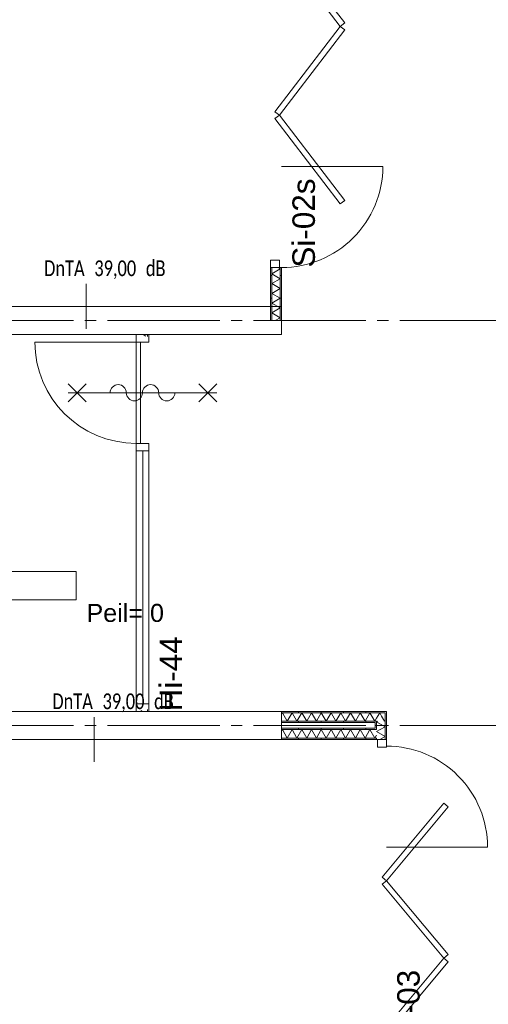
# Model space of a CAD drawing. Header units: millimetres. Extents: x 10 to 584, y 10 to 831.
# Tile 7 of 79: x 151 to 193, y 306 to 394. Entities that reach past the tile are written whole.
import ezdxf
from ezdxf.xclip import XClip

# ---------------------------------------------------------------- set-up
doc = ezdxf.new("R2010")
doc.units = ezdxf.units.MM
doc.header["$MEASUREMENT"] = 0
doc.header["$XCLIPFRAME"] = 0
doc.linetypes.add('B0204', pattern=[13, 10, -1, 1, -1])
for name, color, linetype in [('22 NC Binnenwanden', 7, 'Continuous'), ('22 NC Binnenwanden Deuren', 7, 'Continuous'), ('22 NC Binnenwanden Deurlabels', 7, 'Continuous'), ('22 NC Binnenwanden Doorsnede-arcering', 7, 'Continuous'), ('22 NC Binnenwanden Laagscheidingslijnen', 7, 'Continuous'), ('28 Draagconstructies', 7, 'Continuous'), ('42 Binnenwandafw Laagscheidingslijnen', 7, 'Continuous'), ('73 Keuken', 7, 'Continuous'), ('A Stramien', 7, 'Continuous'), ('New_Tekst_dim 1_ 50_100', 7, 'Continuous'), ('Tekst_dim 1_ 50_100', 7, 'Continuous')]:
    doc.layers.add(name, color=color, linetype=linetype)
doc.styles.add('GENERATED_STYLE_1', font='txt')
doc.styles.add('GENERATED_STYLE_3', font='txt')
pattern_1 = [(90, (78, 259.1879), (-2, 0), [])]
pattern_2 = [(180, (78, 259.1879), (0, 2), [])]

# ---------------------------------------------------------------- blocks, each defined once
blk = doc.blocks.new('*X414')
at = {"layer": '22 NC Binnenwanden Doorsnede-arcering', "color": 7, "linetype": 'Continuous', "lineweight": 0}
blk.add_line((182.818, 330.113), (182.943, 330.33), dxfattribs=at)
blk = doc.blocks.new('*X415')
at = {"layer": '22 NC Binnenwanden Doorsnede-arcering', "color": 7, "linetype": 'Continuous', "lineweight": 0}
for p, q in [((174.5, 330.706), (174.562, 330.813)), ((174.995, 330.063), (174.562, 330.813)), ((174.995, 330.063), (175.428, 330.813)), ((175.861, 330.063), (175.428, 330.813)), ((175.861, 330.063), (176.294, 330.813)), ((176.727, 330.063), (176.294, 330.813)), ((176.727, 330.063), (177.16, 330.813)), ((177.593, 330.063), (177.16, 330.813)), ((177.593, 330.063), (178.026, 330.813)), ((178.459, 330.063), (178.026, 330.813)), ((178.459, 330.063), (178.892, 330.813)), ((179.325, 330.063), (178.892, 330.813)), ((179.325, 330.063), (179.758, 330.813)), ((180.191, 330.063), (179.758, 330.813)), ((180.191, 330.063), (180.624, 330.813)), ((181.057, 330.063), (180.624, 330.813)), ((181.057, 330.063), (181.49, 330.813)), ((181.923, 330.063), (181.49, 330.813)), ((181.923, 330.063), (182.356, 330.813)), ((182.789, 330.063), (182.356, 330.813)), ((182.789, 330.063), (182.818, 330.113))]:
    blk.add_line(p, q, dxfattribs=at)
blk = doc.blocks.new('*X440')
at = {"layer": '22 NC Binnenwanden Doorsnede-arcering', "color": 7, "linetype": 'Continuous', "lineweight": 0}
for q in [(183.395, 332.014), (183.693, 331.629)]:
    blk.add_line((183.655, 331.563), q, dxfattribs=at)
blk = doc.blocks.new('*X441')
at = {"layer": '22 NC Binnenwanden Doorsnede-arcering', "color": 7, "linetype": 'Continuous', "lineweight": 0}
for p, q in [((174.5, 332.206), (174.562, 332.313)), ((174.995, 331.563), (174.562, 332.313)), ((174.995, 331.563), (175.428, 332.313)), ((175.861, 331.563), (175.428, 332.313)), ((175.861, 331.563), (176.294, 332.313)), ((176.727, 331.563), (176.294, 332.313)), ((176.727, 331.563), (177.16, 332.313)), ((177.593, 331.563), (177.16, 332.313)), ((177.593, 331.563), (178.026, 332.313)), ((178.459, 331.563), (178.026, 332.313)), ((178.459, 331.563), (178.892, 332.313)), ((179.325, 331.563), (178.892, 332.313)), ((179.325, 331.563), (179.758, 332.313)), ((180.191, 331.563), (179.758, 332.313)), ((180.191, 331.563), (180.624, 332.313)), ((181.057, 331.563), (180.624, 332.313)), ((181.057, 331.563), (181.49, 332.313)), ((181.923, 331.563), (181.49, 332.313)), ((181.923, 331.563), (182.356, 332.313)), ((182.789, 331.563), (182.356, 332.313)), ((182.789, 331.563), (182.943, 331.83))]:
    blk.add_line(p, q, dxfattribs=at)
blk = doc.blocks.new('*X442')
at = {"layer": '22 NC Binnenwanden Doorsnede-arcering', "color": 7, "linetype": 'Continuous', "lineweight": 0}
for p in [(182.943, 331.83), (183.395, 332.014)]:
    blk.add_line(p, (183.222, 332.313), dxfattribs=at)
blk = doc.blocks.new('*X489')
at = {"layer": '22 NC Binnenwanden Doorsnede-arcering', "color": 7, "linetype": 'Continuous', "lineweight": 0}
blk.add_line((162.072, 332.514), (161.94, 332.438), dxfattribs=at)
blk = doc.blocks.new('*X490')
at = {"layer": '22 NC Binnenwanden Doorsnede-arcering', "color": 7, "linetype": 'Continuous', "lineweight": 0}
blk.add_line((162.425, 365.791), (162.171, 365.938), dxfattribs=at)
blk = doc.blocks.new('*X492')
at = {"layer": '22 NC Binnenwanden Doorsnede-arcering', "color": 7, "linetype": 'Continuous', "lineweight": 0}
for p, q in [((174.375, 371.771), (173.625, 371.338)), ((174.375, 370.905), (173.625, 371.338)), ((174.375, 371.771), (174.156, 371.898)), ((174.375, 370.905), (173.625, 370.472)), ((174.375, 370.039), (173.625, 370.472)), ((174.375, 370.039), (173.625, 369.606)), ((174.375, 369.173), (173.625, 369.606)), ((174.375, 369.173), (173.625, 368.74)), ((174.375, 368.307), (173.625, 368.74)), ((174.375, 368.307), (173.625, 367.874)), ((174.375, 367.441), (173.625, 367.874)), ((174.375, 367.441), (173.936, 367.188))]:
    blk.add_line(p, q, dxfattribs=at)
blk = doc.blocks.new('*X500')
at = {"layer": '22 NC Binnenwanden Doorsnede-arcering', "color": 7, "linetype": 'Continuous', "lineweight": 0}
blk.add_line((183.452, 330.063), (183.236, 329.938), dxfattribs=at)
blk = doc.blocks.new('*X501')
at = {"layer": '22 NC Binnenwanden Doorsnede-arcering', "color": 7, "linetype": 'Continuous', "lineweight": 0}
for p, q in [((183.251, 330.813), (182.943, 330.635)), ((183.693, 330.202), (182.943, 330.635)), ((183.693, 330.202), (183.452, 330.063))]:
    blk.add_line(p, q, dxfattribs=at)
blk = doc.blocks.new('*X502')
at = {"layer": '22 NC Binnenwanden Doorsnede-arcering', "color": 7, "linetype": 'Continuous', "lineweight": 0}
for p, q in [((183.05, 331.563), (182.943, 331.501)), ((183.693, 331.068), (182.943, 331.501)), ((183.693, 331.068), (183.251, 330.813))]:
    blk.add_line(p, q, dxfattribs=at)
blk = doc.blocks.new('Drawing_2_2', base_point=(78, 259.188))
at = {"layer": '22 NC Binnenwanden Doorsnede-arcering', "linetype": 'Continuous', "lineweight": 0, "true_color": 0x000000}
h = blk.add_hatch(dxfattribs=at)
h.set_pattern_fill('930_Lijnen_vert_200_0002', color=18, style=0, pattern_type=2)
h.set_pattern_definition(pattern_2)
h.paths.add_polyline_path([(173.5, 367.188), (173.625, 367.188), (173.625, 371.898), (173.5, 371.898)])
h = blk.add_hatch(dxfattribs=at)
h.set_pattern_fill('930_Lijnen_vert_200_0002', color=18, style=0, pattern_type=2)
h.set_pattern_definition(pattern_2)
h.paths.add_polyline_path([(174.375, 371.898), (174.375, 367.188), (174.5, 367.188), (174.5, 371.898)])
h = blk.add_hatch(dxfattribs=at)
h.set_pattern_fill('930_Lijnen_vert_200_0002', color=18, style=0, pattern_type=2)
h.set_pattern_definition(pattern_2)
h.paths.add_polyline_path([(161.817, 365.938), (161.692, 365.938), (161.817, 365.913)])
h = blk.add_hatch(dxfattribs=at)
h.set_pattern_fill('930_Lijnen_vert_200_0002', color=18, style=0, pattern_type=2)
h.set_pattern_definition(pattern_2)
h.paths.add_polyline_path([(162.567, 365.938), (162.567, 365.763), (162.692, 365.738), (162.692, 365.938)])
h = blk.add_hatch(dxfattribs=at)
h.set_pattern_fill('930_Lijnen_vert_200_0002', color=18, style=0, pattern_type=2)
h.set_pattern_definition(pattern_2)
h.paths.add_polyline_path([(161.692, 332.438), (161.817, 332.438), (161.817, 332.463)])
h = blk.add_hatch(dxfattribs=at)
h.set_pattern_fill('930_Lijnen_vert_200_0002', color=18, style=0, pattern_type=2)
h.set_pattern_definition(pattern_2)
h.paths.add_polyline_path([(162.692, 332.638), (162.567, 332.613), (162.567, 332.438), (162.692, 332.438)])
h = blk.add_hatch(dxfattribs=at)
h.set_pattern_fill('930_Lijnen_vert_200_0002', color=18, style=0, pattern_type=2)
h.set_pattern_definition(pattern_1)
h.paths.add_polyline_path([(183.693, 332.438), (174.5, 332.438), (174.5, 332.313), (183.693, 332.313)])
h = blk.add_hatch(dxfattribs=at)
h.set_pattern_fill('930_Lijnen_vert_200_0002', color=18, style=0, pattern_type=2)
h.set_pattern_definition(pattern_1)
h.paths.add_polyline_path([(183.693, 332.313), (183.818, 332.313), (183.818, 332.438)])
h = blk.add_hatch(dxfattribs=at)
h.set_pattern_fill('930_Lijnen_vert_200_0002', color=18, style=0, pattern_type=2)
h.set_pattern_definition(pattern_1)
h.paths.add_polyline_path([(183.693, 332.438), (183.693, 332.313), (183.818, 332.438)])
h = blk.add_hatch(dxfattribs=at)
h.set_pattern_fill('930_Lijnen_vert_200_0002', color=18, style=0, pattern_type=2)
h.set_pattern_definition(pattern_2)
h.paths.add_polyline_path([(183.818, 332.313), (183.693, 332.313), (183.693, 329.938), (183.818, 329.938)])
h = blk.add_hatch(dxfattribs=at)
h.set_pattern_fill('930_Lijnen_vert_200_0002', color=18, style=0, pattern_type=2)
h.set_pattern_definition(pattern_1)
h.paths.add_polyline_path([(182.818, 331.563), (174.5, 331.563), (174.5, 331.438), (182.818, 331.438)])
h = blk.add_hatch(dxfattribs=at)
h.set_pattern_fill('930_Lijnen_vert_200_0002', color=18, style=0, pattern_type=2)
h.set_pattern_definition(pattern_1)
h.paths.add_polyline_path([(174.5, 330.813), (182.818, 330.813), (182.818, 330.938), (174.5, 330.938)])
h = blk.add_hatch(dxfattribs=at)
h.set_pattern_fill('930_Lijnen_vert_200_0002', color=18, style=0, pattern_type=2)
h.set_pattern_definition(pattern_1)
h.paths.add_polyline_path([(182.818, 331.438), (182.943, 331.438), (182.943, 331.563)])
h = blk.add_hatch(dxfattribs=at)
h.set_pattern_fill('930_Lijnen_vert_200_0002', color=18, style=0, pattern_type=2)
h.set_pattern_definition(pattern_1)
h.paths.add_polyline_path([(182.818, 331.563), (182.818, 331.438), (182.943, 331.563)])
h = blk.add_hatch(dxfattribs=at)
h.set_pattern_fill('930_Lijnen_vert_200_0002', color=18, style=0, pattern_type=2)
h.set_pattern_definition(pattern_2)
h.paths.add_polyline_path([(182.818, 331.438), (182.818, 330.938), (182.943, 330.938), (182.943, 331.438)])
h = blk.add_hatch(dxfattribs=at)
h.set_pattern_fill('930_Lijnen_vert_200_0002', color=18, style=0, pattern_type=2)
h.set_pattern_definition(pattern_2)
h.paths.add_polyline_path([(182.818, 330.938), (182.818, 330.813), (182.943, 330.813), (182.943, 330.938)])
h = blk.add_hatch(dxfattribs=at)
h.set_pattern_fill('930_Lijnen_vert_200_0002', color=18, style=0, pattern_type=2)
h.set_pattern_definition(pattern_1)
h.paths.add_polyline_path([(174.5, 329.938), (182.818, 329.938), (182.818, 330.063), (174.5, 330.063)])
h = blk.add_hatch(dxfattribs=at)
h.set_pattern_fill('930_Lijnen_vert_200_0002', color=18, style=0, pattern_type=2)
h.set_pattern_definition(pattern_2)
h.paths.add_polyline_path([(182.818, 330.063), (182.818, 329.938), (182.943, 329.938), (182.943, 330.063)])
at = {"layer": '22 NC Binnenwanden', "color": 1, "linetype": 'Continuous', "lineweight": 0}
for p, q in [((173.5, 371.898), (173.625, 371.898)), ((173.625, 371.898), (174.3, 371.898)), ((174.3, 371.898), (174.375, 371.898)), ((174.375, 371.898), (174.5, 371.898)), ((161.817, 365.938), (161.692, 365.938)), ((162.567, 365.938), (161.817, 365.938)), ((162.692, 365.938), (162.567, 365.938)), ((161.817, 332.438), (161.692, 332.438)), ((162.567, 332.438), (161.817, 332.438)), ((162.692, 332.438), (162.567, 332.438)), ((182.943, 329.938), (182.818, 329.938)), ((183.018, 329.938), (182.943, 329.938)), ((183.693, 329.938), (183.018, 329.938)), ((183.818, 329.938), (183.693, 329.938))]:
    blk.add_line(p, q, dxfattribs=at)
at = {"layer": '22 NC Binnenwanden', "color": 9, "linetype": 'Continuous', "lineweight": 0, "flags": 128}
for points in [[(174.5, 380.898), (183.5, 380.898, -0.414214), (174.5, 371.898)], [(183.818, 320.355), (192.818, 320.355, 0.414214), (183.818, 329.355)]]:
    blk.add_lwpolyline(points, format="xyb", dxfattribs=at)
at = {"layer": '22 NC Binnenwanden', "color": 1, "linetype": 'Continuous', "lineweight": 0, "flags": 128}
for points in [[(173.5, 371.898), (173.5, 367.188)], [(174.5, 367.188), (174.5, 371.898)], [(173.625, 367.188), (173.5, 367.188)], [(174.375, 367.188), (173.625, 367.188)], [(174.5, 367.188), (174.375, 367.188)], [(183.818, 332.438), (174.5, 332.438)], [(174.5, 332.313), (174.5, 332.438)], [(174.5, 331.563), (174.5, 332.313)], [(183.818, 332.438), (183.818, 332.313)], [(183.818, 329.938), (183.818, 332.313)], [(174.5, 331.438), (174.5, 331.563)], [(174.5, 331.438), (182.818, 331.438)], [(182.818, 330.938), (174.5, 330.938)], [(174.5, 330.813), (174.5, 330.938)], [(182.818, 331.438), (182.818, 330.938)], [(174.5, 330.063), (174.5, 330.813)], [(174.5, 329.938), (174.5, 330.063)], [(174.5, 329.938), (182.818, 329.938)]]:
    blk.add_lwpolyline(points, dxfattribs=at)
at = {"layer": '22 NC Binnenwanden Deuren', "color": 1, "linetype": 'Continuous', "lineweight": 0}
for p, q in [((180.111, 393.645), (174.3, 401.228)), ((173.903, 400.924), (179.714, 393.341)), ((179.714, 393.341), (173.903, 385.759)), ((179.714, 393.341), (180.111, 393.645)), ((180.111, 393.037), (179.714, 393.341)), ((174.3, 385.455), (180.111, 393.037)), ((173.903, 385.759), (174.3, 385.455)), ((174.3, 385.455), (173.903, 385.15)), ((180.111, 377.872), (174.3, 385.455)), ((173.903, 385.15), (179.714, 377.568)), ((179.714, 377.568), (180.111, 377.872)), ((174.3, 372.568), (173.5, 372.568)), ((173.5, 372.568), (173.5, 371.898)), ((174.3, 371.898), (174.3, 372.568)), ((173.5, 371.898), (174.3, 371.898)), ((173.5, 371.898), (173.625, 371.898)), ((173.5, 371.898), (173.625, 371.898)), ((173.625, 371.898), (174.3, 371.898)), ((173.625, 371.898), (174.3, 371.898)), ((174.3, 371.898), (174.375, 371.898)), ((174.375, 371.898), (174.5, 371.898)), ((161.552, 365.938), (161.552, 365.268)), ((162.692, 365.938), (161.552, 365.938)), ((161.817, 365.938), (161.692, 365.938)), ((161.817, 365.938), (161.692, 365.938)), ((162.567, 365.938), (161.817, 365.938)), ((162.567, 365.938), (161.817, 365.938)), ((162.692, 365.938), (162.567, 365.938)), ((162.692, 365.938), (162.567, 365.938)), ((162.692, 365.268), (162.692, 365.938)), ((161.552, 365.268), (152.552, 365.268)), ((161.552, 365.268), (162.692, 365.268)), ((161.552, 356.268), (161.552, 365.268)), ((161.552, 365.268), (161.952, 365.268)), ((161.952, 365.268), (161.952, 356.268)), ((157.122, 359.968), (155.522, 361.568)), ((157.122, 361.568), (155.522, 359.968)), ((167.122, 359.968), (168.722, 361.568)), ((167.122, 361.568), (168.722, 359.968)), ((168.722, 360.768), (155.522, 360.768)), ((162.692, 356.268), (161.552, 356.268)), ((161.552, 356.268), (161.552, 355.598)), ((161.952, 356.268), (161.552, 356.268)), ((161.552, 355.598), (162.692, 355.598)), ((161.552, 355.598), (161.552, 333.108)), ((162.152, 333.108), (162.152, 355.598)), ((162.692, 355.598), (162.692, 356.268)), ((162.692, 333.108), (161.552, 333.108)), ((161.552, 333.108), (161.552, 332.438)), ((162.692, 332.438), (162.692, 333.108)), ((161.552, 332.438), (162.692, 332.438)), ((161.817, 332.438), (161.692, 332.438)), ((161.817, 332.438), (161.692, 332.438)), ((162.567, 332.438), (161.817, 332.438)), ((162.567, 332.438), (161.817, 332.438)), ((162.692, 332.438), (162.567, 332.438)), ((162.692, 332.438), (162.567, 332.438)), ((182.943, 329.938), (182.818, 329.938)), ((183.018, 329.938), (182.943, 329.938)), ((183.018, 329.268), (183.018, 329.938)), ((183.018, 329.938), (183.818, 329.938)), ((183.693, 329.938), (183.018, 329.938)), ((183.693, 329.938), (183.018, 329.938)), ((183.818, 329.268), (183.018, 329.268)), ((183.818, 329.938), (183.693, 329.938)), ((183.818, 329.938), (183.693, 329.938)), ((183.818, 329.938), (183.818, 329.268)), ((183.434, 317.702), (188.916, 324.268)), ((189.299, 323.947), (183.818, 317.381)), ((188.916, 324.268), (189.299, 323.947)), ((183.818, 317.381), (183.434, 317.702)), ((183.434, 317.061), (183.818, 317.381)), ((188.916, 310.495), (183.434, 317.061)), ((183.818, 317.381), (189.299, 310.815)), ((189.299, 310.815), (188.916, 310.495)), ((183.434, 303.928), (188.916, 310.495)), ((189.299, 310.174), (183.818, 303.608)), ((188.916, 310.495), (189.299, 310.174))]:
    blk.add_line(p, q, dxfattribs=at)
at = {"layer": '22 NC Binnenwanden Deuren', "color": 1, "linetype": 'Continuous', "lineweight": 0, "flags": 128}
blk.add_lwpolyline([(162.692, 355.598), (162.692, 333.108), (161.552, 333.108), (161.552, 355.598)], close=True, dxfattribs=at)
at = {"layer": '22 NC Binnenwanden Deuren', "color": 1, "linetype": 'Continuous', "lineweight": 0}
for centre, radius, start, end in [((161.552, 365.268), 9, 180, 270), ((159.962, 360.768), 0.72, 0, 180), ((161.402, 360.768), 0.72, 180, 0), ((162.842, 360.768), 0.72, 0, 180), ((164.282, 360.768), 0.72, 180, 0)]:
    blk.add_arc(centre, radius, start, end, dxfattribs=at)
at = {"layer": '22 NC Binnenwanden Laagscheidingslijnen', "color": 9, "linetype": 'Continuous', "lineweight": 0}
for p, q in [((173.625, 367.188), (173.625, 371.898)), ((174.375, 367.188), (174.375, 371.898)), ((174.5, 332.313), (183.693, 332.313)), ((183.693, 331.563), (183.693, 332.313)), ((183.693, 331.563), (183.693, 332.313)), ((174.5, 331.563), (182.943, 331.563)), ((182.943, 331.438), (182.943, 331.563)), ((182.943, 331.438), (182.943, 331.563)), ((182.943, 330.938), (182.943, 331.438)), ((182.943, 330.813), (182.943, 330.938)), ((183.693, 330.813), (183.693, 331.563)), ((174.5, 330.813), (182.818, 330.813)), ((174.5, 330.063), (182.818, 330.063)), ((182.943, 330.813), (182.818, 330.813)), ((182.943, 330.813), (182.818, 330.813)), ((182.818, 330.063), (182.943, 330.063)), ((182.818, 330.063), (182.943, 330.063)), ((182.943, 329.938), (182.943, 330.063)), ((183.693, 330.063), (183.693, 330.813)), ((183.693, 329.938), (183.693, 330.063))]:
    blk.add_line(p, q, dxfattribs=at)
at = {"layer": '28 Draagconstructies', "color": 3, "linetype": 'Continuous', "lineweight": 0, "flags": 128}
for points in [[(174.5, 368.438), (96, 368.438)], [(174.5, 365.938), (174.5, 368.438)], [(96, 365.938), (174.5, 365.938)], [(174.5, 332.438), (96, 332.438)], [(174.5, 329.938), (174.5, 332.438)], [(96, 329.938), (174.5, 329.938)]]:
    blk.add_lwpolyline(points, dxfattribs=at)
at = {"layer": '42 Binnenwandafw Laagscheidingslijnen', "color": 9, "linetype": 'Continuous', "lineweight": 0}
for p, q in [((161.817, 365.913), (161.817, 365.938)), ((162.567, 365.763), (162.567, 365.938)), ((161.817, 332.463), (161.817, 332.438)), ((162.567, 332.613), (162.567, 332.438))]:
    blk.add_line(p, q, dxfattribs=at)
at = {"layer": 'A Stramien', "color": 9, "linetype": 'B0204', "lineweight": 0}
for p, q in [((68, 367.188), (520.556, 367.188)), ((68, 331.188), (520.556, 331.188))]:
    blk.add_line(p, q, dxfattribs=at)
at = {"layer": 'New_Tekst_dim 1_ 50_100', "color": 9, "linetype": 'Continuous', "lineweight": 0}
for p, q in [((156.228, 344.873), (147.513, 344.873)), ((156.228, 342.359), (156.228, 344.873)), ((147.513, 342.359), (156.228, 342.359))]:
    blk.add_line(p, q, dxfattribs=at)
at = {"layer": 'Tekst_dim 1_ 50_100', "color": 1, "linetype": 'Continuous', "lineweight": 0}
for p, q in [((157.101, 370.428), (157.101, 370.438)), ((157.101, 366.448), (157.101, 370.428)), ((157.834, 331.928), (157.834, 331.938)), ((157.834, 327.948), (157.834, 331.928))]:
    blk.add_line(p, q, dxfattribs=at)
at = {"layer": '73 Keuken', "color": 4, "linetype": 'Continuous', "lineweight": 0}
for name in ['*X492', '*X490', '*X489', '*X441', '*X442', '*X440', '*X502', '*X415', '*X414', '*X501', '*X500']:
    blk.add_blockref(name, (0, 0), dxfattribs=at)
at = {"layer": '22 NC Binnenwanden Deurlabels', "color": 2, "linetype": 'Continuous', "lineweight": 0, "char_height": 2, "attachment_point": 1, "rotation": 90, "style": 'GENERATED_STYLE_1'}
for s, insert in [('\\A1;{\\pql;\\fArial|b0|i0|c0|p38;Si-02s}', (175.457, 371.898)), ('\\A1;{\\pql;\\fArial|b0|i0|c0|p38;Hi-44}', (163.65, 332.438)), ('\\A1;{\\pql;\\fArial|b0|i0|c0|p38;Si-03}', (184.775, 302.938))]:
    blk.add_mtext(s, dxfattribs=dict(at, insert=insert))
at = {"layer": 'Tekst_dim 1_ 50_100', "color": 2, "linetype": 'Continuous', "lineweight": 0}
for s, insert, char_height, attachment_point, style in [('\\A1;{\\W0.750000x;\\pql;\\pt0,30;\\fCalibri|b0|i0|c0|p34;DnTA \\fCalibri|b0|i0|c0|p34;\\A1{\\H.66x;\\S^  ;}\\fCalibri|b0|i0|c0|p34;\\fCalibri|b0|i0|c0|p34;\\A1{\\H.66x;\\S^  ;}\\fCalibri|b0|i0|c0|p34;\\fCalibri|b0|i0|c0|p34;\\fCalibri|b0|i0|c0|p34;\\fCalibri|b0|i0|c0|p34;\\fCalibri|b0|i0|c0|p34;\\fCalibri|b0|i0|c0|p34;39,00 \\fCalibri|b0|i0|c0|p34;\\A1{\\H.66x;\\S^  ;}\\fCalibri|b0|i0|c0|p34;\\fCalibri|b0|i0|c0|p34;\\A1{\\H.66x;\\S^  ;}\\fCalibri|b0|i0|c0|p34;\\fCalibri|b0|i0|c0|p34;\\fCalibri|b0|i0|c0|p34;\\fCalibri|b0|i0|c0|p34;\\fCalibri|b0|i0|c0|p34;\\fCalibri|b0|i0|c0|p34;dB\\fCalibri|b0|i0|c0|p34;\\A1{\\H.66x;\\S^  ;}\\fCalibri|b0|i0|c0|p34;\\fCalibri|b0|i0|c0|p34;\\A1{\\H.66x;\\S^  ;}\\fCalibri|b0|i0|c0|p34;\\fCalibri|b0|i0|c0|p34;\\fCalibri|b0|i0|c0|p34;\\fCalibri|b0|i0|c0|p34;\\fCalibri|b0|i0|c0|p34;\\fCalibri|b0|i0|c0|p34;\\fCalibri|b0|i0|c0|p34;\\fCalibri|b0|i0|c0|p34;\\fCalibri|b0|i0|c0|p34;\\fCalibri|b0|i0|c0|p34;\\fCalibri|b0|i0|c0|p34;\\fCalibri|b0|i0|c0|p34;\\fCalibri|b0|i0|c0|p34;\\fCalibri|b0|i0|c0|p34;\\fCalibri|b0|i0|c0|p34;\\fCalibri|b0|i0|c0|p34;\\fCalibri|b0|i0|c0|p34;\\fCalibri|b0|i0|c0|p34;\\fCalibri|b0|i0|c0|p34;\\fCalibri|b0|i0|c0|p34;\\fCalibri|b0|i0|c0|p34;\\fCalibri|b0|i0|c0|p34;\\fCalibri|b0|i0|c0|p34;\\fCalibri|b0|i0|c0|p34;\\fCalibri|b0|i0|c0|p34;\\fCalibri|b0|i0|c0|p34;}', (153.367, 372.537), 1.4, 1, 'GENERATED_STYLE_3'), ('\\A1;{\\pqc;\\pt13.75;\\fArial|b0|i0|c0|p38;Peil= 0}', (160.586, 341.993), 1.6, 2, 'GENERATED_STYLE_1'), ('\\A1;{\\W0.750000x;\\pql;\\pt0,30;\\fCalibri|b0|i0|c0|p34;DnTA \\fCalibri|b0|i0|c0|p34;\\A1{\\H.66x;\\S^  ;}\\fCalibri|b0|i0|c0|p34;\\fCalibri|b0|i0|c0|p34;\\A1{\\H.66x;\\S^  ;}\\fCalibri|b0|i0|c0|p34;\\fCalibri|b0|i0|c0|p34;\\fCalibri|b0|i0|c0|p34;\\fCalibri|b0|i0|c0|p34;\\fCalibri|b0|i0|c0|p34;\\fCalibri|b0|i0|c0|p34;39,00 \\fCalibri|b0|i0|c0|p34;\\A1{\\H.66x;\\S^  ;}\\fCalibri|b0|i0|c0|p34;\\fCalibri|b0|i0|c0|p34;\\A1{\\H.66x;\\S^  ;}\\fCalibri|b0|i0|c0|p34;\\fCalibri|b0|i0|c0|p34;\\fCalibri|b0|i0|c0|p34;\\fCalibri|b0|i0|c0|p34;\\fCalibri|b0|i0|c0|p34;\\fCalibri|b0|i0|c0|p34;dB\\fCalibri|b0|i0|c0|p34;\\A1{\\H.66x;\\S^  ;}\\fCalibri|b0|i0|c0|p34;\\fCalibri|b0|i0|c0|p34;\\A1{\\H.66x;\\S^  ;}\\fCalibri|b0|i0|c0|p34;\\fCalibri|b0|i0|c0|p34;\\fCalibri|b0|i0|c0|p34;\\fCalibri|b0|i0|c0|p34;\\fCalibri|b0|i0|c0|p34;\\fCalibri|b0|i0|c0|p34;\\fCalibri|b0|i0|c0|p34;\\fCalibri|b0|i0|c0|p34;\\fCalibri|b0|i0|c0|p34;\\fCalibri|b0|i0|c0|p34;\\fCalibri|b0|i0|c0|p34;\\fCalibri|b0|i0|c0|p34;\\fCalibri|b0|i0|c0|p34;\\fCalibri|b0|i0|c0|p34;\\fCalibri|b0|i0|c0|p34;\\fCalibri|b0|i0|c0|p34;\\fCalibri|b0|i0|c0|p34;\\fCalibri|b0|i0|c0|p34;\\fCalibri|b0|i0|c0|p34;\\fCalibri|b0|i0|c0|p34;\\fCalibri|b0|i0|c0|p34;\\fCalibri|b0|i0|c0|p34;\\fCalibri|b0|i0|c0|p34;\\fCalibri|b0|i0|c0|p34;\\fCalibri|b0|i0|c0|p34;\\fCalibri|b0|i0|c0|p34;}', (154.1, 334.037), 1.4, 1, 'GENERATED_STYLE_3')]:
    blk.add_mtext(s, dxfattribs=dict(at, insert=insert, char_height=char_height, attachment_point=attachment_point, style=style))

msp = doc.modelspace()

# ---------------------------------------------------------------- block references
at = {"color": 4, "linetype": 'Continuous', "lineweight": 0}
ref = msp.add_blockref('Drawing_2_2', (78, 259.188), dxfattribs=at)
XClip(ref).set_block_clipping_path([(30, 141.736842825), (586.5626696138, 806.4087291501)])

doc.saveas('drawing.dxf')
